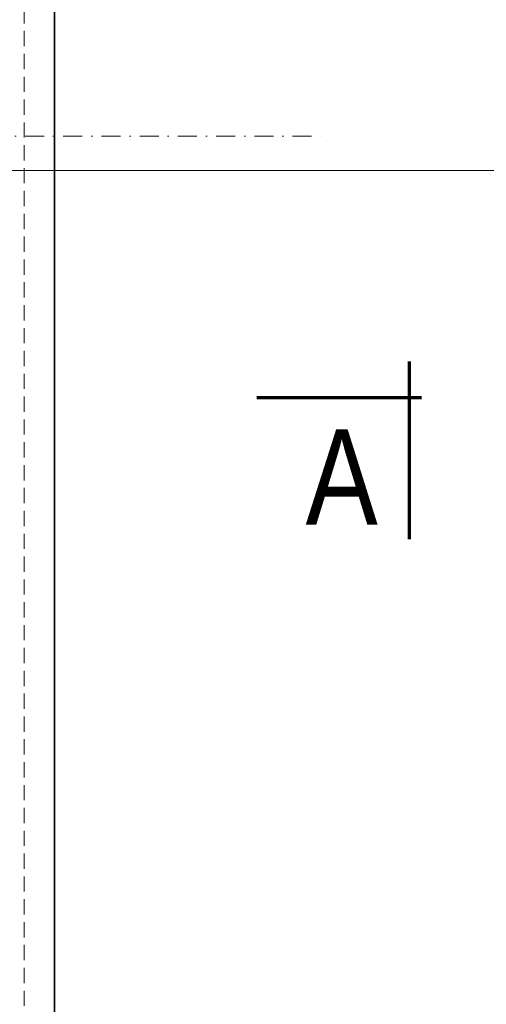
# Model space of a CAD drawing. Header units: millimetres. Extents: x 4946 to 18537, y -10559 to 785.
# Tile 58 of 74: x 7927 to 8234, y -1247 to -601. Entities that reach past the tile are written whole.
import ezdxf

# ---------------------------------------------------------------- set-up
doc = ezdxf.new("R2010")
doc.units = ezdxf.units.MM
doc.linetypes.add('DASHDOT', pattern=[1, 0.5, -0.25, 0, -0.25])
doc.linetypes.add('DASHED', pattern=[0.75, 0.5, -0.25])
for name, color, linetype, lineweight in [('BA_txs', 2, 'Continuous', 18), ('PG_OSIE', 1, 'DASHDOT', 18), ('PG_PODCIĄGI', 1, 'DASHED', 18), ('PG_WIDOKOWE_CIENKIE', 1, 'Continuous', 18), ('PG_ŚCIANY_SŁUPY', 4, 'Continuous', 35)]:
    doc.layers.add(name, color=color, linetype=linetype, lineweight=lineweight)
doc.styles.add('BIKTS', font='bikromsw.shx', dxfattribs={"width": 0.85})

msp = doc.modelspace()

# ---------------------------------------------------------------- linework, layer by layer
at = {"layer": 'Defpoints', "color": 6, "lineweight": 18}
for points in [[(7046.25, 785.16), (9146.25, 785.16), (9146.25, -699.84), (7046.25, -699.84)], [(7046.25, -699.84), (9146.25, -699.84), (9146.25, -2184.84), (7046.25, -2184.84)]]:
    msp.add_lwpolyline(points, close=True, dxfattribs=at)
at = {"layer": 'PG_OSIE', "color": 18, "ltscale": 25, "true_color": 0x000000}
msp.add_lwpolyline([(5847.38, -677.31), (8127.62, -677.31)], dxfattribs=at)
at = {"layer": 'PG_PODCIĄGI', "color": 18, "ltscale": 20, "true_color": 0x000000}
msp.add_lwpolyline([(7930.05, 561.69), (7930.05, -1912.31)], dxfattribs=at)
at = {"layer": 'PG_WIDOKOWE_CIENKIE', "color": 18, "lineweight": 70, "true_color": 0x000000}
for p, q in [((8182.9, -825.31), (8182.9, -941.81)), ((8082.9, -848.81), (8190.9, -848.81))]:
    msp.add_line(p, q, dxfattribs=at)
at = {"layer": 'PG_ŚCIANY_SŁUPY', "color": 18, "true_color": 0x000000}
msp.add_lwpolyline([(7950.05, -1920.31), (7950.05, 564.69)], dxfattribs=at)

# ---------------------------------------------------------------- texts
at = {"layer": 'BA_txs', "color": 18, "true_color": 0x000000, "style": 'BIKTS', "width": 0.85}
msp.add_text('A', height=62.5, dxfattribs=at).set_placement((8114.9, -932.31))

doc.saveas('drawing.dxf')
